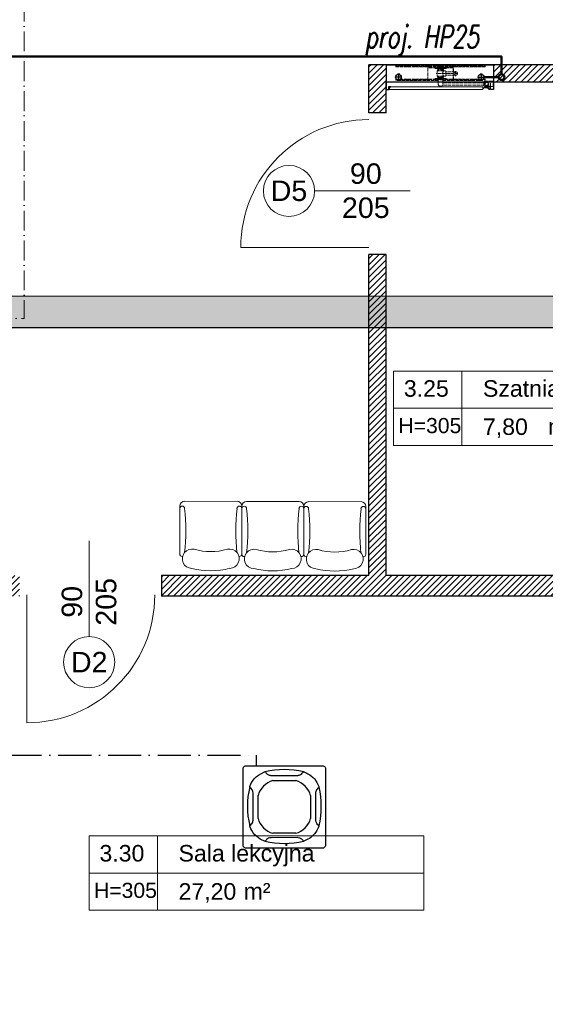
# Model space of a CAD drawing. Header units: millimetres. Extents: x 24385 to 79107, y -56478 to -23676.
# Tile 33 of 256: x 29317 to 29699, y -39971 to -39255. Entities that reach past the tile are written whole.
import ezdxf

# ---------------------------------------------------------------- set-up
doc = ezdxf.new("R2010")
doc.units = ezdxf.units.MM
doc.header["$LTSCALE"] = 2
for name, pattern in [('ACAD_ISO02W100', [15, 12, -3]), ('ACAD_ISO10W100', [18, 12, -3, 0, -3]), ('DASHED', [19.05, 12.7, -6.35])]:
    doc.linetypes.add(name, pattern=pattern)
for name, color, linetype, lineweight in [('0_OPIS', 7, 'Continuous', 13), ('3DPLAN_A_DRZWI', 173, 'Continuous', 5), ('3DPLAN_A_TABELKA POMIESZCZEŃ', 7, 'Continuous', 0), ('A_6_STOLARKA_DRZWI', 6, 'Continuous', 0), ('A_STOL_OPIS', 55, 'Continuous', 5), ('A_TXT', 7, 'Continuous', 0), ('A_TXT_STOLARKA', 131, 'Continuous', 0), ('A_WYBURZENIA', 6, 'Continuous', 0), ('A_ZESTAWIENIE STOLARKI', 3, 'Continuous', 15), ('AW_WYM_WEW', 9, 'Continuous', 0), ('hydrant', 211, 'Continuous', 5)]:
    doc.layers.add(name, color=color, linetype=linetype, lineweight=lineweight)
for name, color, linetype in [('3DPLAN_A_KRESKOWANIE 1', 253, 'Continuous'), ('3DPLAN_A_OPIS', 8, 'Continuous'), ('3DPLAN_A_POMIESZCZENIE NUMER', 100, 'Continuous'), ('A_POMIESZCZENIE OPIS', 100, 'Continuous'), ('DEFAULT', 7, 'Continuous'), ('IS_freon_urządzenia', 3, 'DASHED')]:
    doc.layers.add(name, color=color, linetype=linetype)
doc.layers.add('3DPLAN_A_OBWIEDNIA', color=6, linetype='Continuous', plot=False)
doc.layers.add('hydranty', color=7, linetype='Continuous', lineweight=50, true_color=0x0335fc)
doc.layers.add('kanalizacja pod stropem skropliny', color=7, linetype='Continuous', lineweight=30, true_color=0x60bb04)
doc.styles.add('ARIAL', font='arial.ttf')
doc.styles.add('J-ROMANS', font='ROMANS.SHX', dxfattribs={"width": 0.7, "oblique": 10})
doc.styles.add('TABEL1', font='txt')
pattern_1 = [(45, (-708.4828, 5623.021), (-2.24506403, 2.24506403), [])]

# ---------------------------------------------------------------- blocks, each defined once
blk = doc.blocks.new('zw$2C56')
at = {"layer": 'IS_freon_urządzenia', "linetype": 'Continuous'}
for points in [[(-320.9, 376.4), (383.4, 376.4), (389.1, 375.7), (395.9, 373.3), (402.9, 368.2), (407.4, 362.4), (409.8, 356.8), (411.1, 348.4), (411.1, -355.9), (410.3, -362.5), (408.2, -368.2), (402.9, -375.4), (396.1, -380.5), (391.6, -382.3), (387.8, -383.2), (383.7, -383.6), (-321.7, -383.6), (-327.5, -382.8), (-332.2, -381.2), (-337, -378.5), (-340.7, -375.4), (-343.6, -372), (-346.1, -367.9), (-347.6, -364), (-348.5, -359.8), (-348.8, -357.6), (-348.9, 348.4), (-348.5, 352.9), (-347.6, 356.7), (-345.8, 361.1), (-341.9, 366.8), (-338.7, 369.9), (-334.9, 372.6), (-329.1, 375.1), (-325.1, 376), (-320.9, 376.4)], [(-151.6, 319.3), (-149.7, 319.7), (-148.1, 319.8), (-146.5, 319.5), (-145, 318.9), (-143.6, 318), (-142.5, 316.9), (-138.3, 311.3), (-136.6, 309.3), (-135.1, 307.6), (-129.1, 302.1), (-123.5, 297.9), (-119.4, 295.5), (-113.2, 292.4), (-108.5, 290.6), (-106, 290), (-100.9, 288.8), (-97.4, 288.2), (-95.7, 288), (-93.9, 287.8), (-92.2, 287.7), (-90.4, 287.6), (-89.1, 287.6), (151.4, 287.5), (156.7, 287.8), (161.1, 288.3), (165.3, 289.1), (169.5, 290.2), (174.5, 292), (178.6, 293.7), (182.3, 295.9), (185.4, 297.4), (187.7, 298.9), (189.1, 299.9), (197, 306.8), (202.1, 312.7), (205.8, 317.5), (207.7, 318.9), (210, 319.7), (211.6, 319.8), (213.3, 319.5), (216, 318.5), (238.1, 308.4), (248.3, 303.2), (260.8, 295.7), (267.5, 291.5), (285.6, 277.3), (292.1, 271.5), (299.8, 264.1), (306, 257.3), (320.4, 239.3), (326.3, 230.7), (332.4, 220.5), (340.7, 204.5), (346.6, 191), (349.5, 185), (350.8, 180.6), (350.2, 177.5), (349.5, 176), (347.8, 174), (341, 168.9), (333.1, 160.8), (328, 153.7), (324.5, 146.5), (321.3, 138.5), (319.2, 129.1), (318.6, 122.1), (318.6, -118.4), (320, -132.7), (323.4, -143.9), (332, -158.8), (345.1, -171.4), (349.9, -176), (350.8, -179.9), (350.1, -183.1), (347.8, -187.6), (344.7, -195.5), (331.8, -221.4), (321.2, -237.4), (310.5, -251.3), (289.1, -273.5), (276.8, -283.8), (264.2, -293.4), (249.4, -301.4), (217, -317.3), (212.5, -319), (210, -319), (207, -317.8), (204.7, -315.5), (201.6, -311.3), (192.5, -301.9), (185.6, -296.8), (174.5, -291.3), (160.2, -287.5), (150.5, -286.7), (-89.3, -286.9), (-102.6, -288.4), (-115.8, -293), (-124.9, -298.2), (-133, -304.9), (-137.2, -309.3), (-143.6, -317.3), (-148.1, -319.1), (-156.6, -316.1), (-163.9, -312.6), (-172.5, -309.1), (-190.6, -299.8), (-206.2, -289.6), (-221.6, -276.5), (-222.2, -277.2), (-240.5, -259.6), (-255.8, -241.1), (-269.2, -220.2), (-276.8, -206.2), (-284.4, -189), (-287.6, -182.3), (-287.9, -178.3), (-286.8, -175.3), (-283.1, -172), (-275.1, -165.3), (-275.1, -158.2), (-268.3, -158.2), (-263.5, -150), (-260.2, -142.8), (-257.8, -135.3), (-256.1, -124.9), (-255.6, -81.8), (-255.8, -19.6), (-255.9, 123), (-259.3, 141.1), (-264.8, 153), (-274.4, 165.4), (-285, 174), (-287.9, 179), (-287.4, 183.5), (-276, 208.5), (-260.8, 235.7), (-245.6, 254.6), (-223.9, 276.5), (-207.6, 289.4), (-151.8, 319.2)], [(-75.4, 238.9), (138.2, 238.9)], [(-211.2, -111), (-211.2, 103.2)], [(274, 103.2), (274, -111)], [(138.2, -246.7), (-75.4, -246.7)]]:
    blk.add_lwpolyline(points, dxfattribs=at)
for centre, radius, start, end in [((31.9, -425.5), 766.4, 76.49589, 103.52058), ((-19.4, 47), 199.9, 106.26109, 163.66923), ((82.2, 47), 199.9, 16.33077, 73.73892), ((457.5, 2.1), 766.4, 166.47925, 193.50393), ((-394.1, 1.3), 766.4, 346.49589, 13.52058), ((-19.4, -54.8), 199.9, 196.33077, 253.73891), ((82.2, -54.8), 199.9, 286.26108, 343.66923), ((31.1, 426.1), 766.4, 256.47925, 283.50393)]:
    blk.add_arc(centre, radius, start, end, dxfattribs=at)
blk = doc.blocks.new('G$CDB1AC55F')
at = {"layer": 'IS_freon_urządzenia', "xscale": 0.07876787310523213, "yscale": 0.07876787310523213, "zscale": 0.07876787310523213}
blk.add_blockref('zw$2C56', (27.48, 30.22), dxfattribs=at)
blk = doc.blocks.new('sillon 1')
for p, q in [((-0.331, -0.689), (-0.33, -0.178)), ((-0.305, -0.152), (-0.305, -0.152)), ((0.305, -0.152), (0.305, -0.152)), ((0.33, -0.178), (0.33, -0.689)), ((0.279, -0.739), (-0.28, -0.74))]:
    blk.add_line(p, q)
for centre, radius, start, end in [((0, -0.825), 0.825, 75.7655, 104.2656), ((-0.2, -0.128), 0.103, 91.5852, 282.6959), ((0.2, -0.128), 0.103, 257.3352, 88.4459), ((-0.305, -0.178), 0.0254, 90.0156, 180.0156), ((-2.455, -0.425), 2.188, 353.7526, 6.1565), ((0, -0.838), 0.635, 73.7554, 106.2758), ((2.454, -0.429), 2.188, 173.7526, 186.1565), ((0.305, -0.178), 0.0254, 0.0156, 90.0156), ((-0.305, -0.663), 0.0254, 180.0156, 0.0156), ((-0.28, -0.689), 0.0508, 180.0156, 270.0156), ((0.304, -0.663), 0.0254, 180.0156, 0.0156), ((0.279, -0.689), 0.0508, 270.0156, 0.0156)]:
    blk.add_arc(centre, radius, start, end)
blk = doc.blocks.new('hydrant')
at = {"color": 1, "linetype": 'ACAD_ISO02W100'}
for p, q in [((121.8, 578.2), (110, 578.2)), ((338.5, 577), (110, 577)), ((112.9, 580.5), (112.8, 580.5)), ((129.5, 586), (121.8, 578.2)), ((130.1, 584.7), (122.3, 577)), ((431.5, 586), (129.5, 586)), ((141, 584.7), (130.1, 584.7)), ((141, 584.7), (148.8, 577)), ((141.5, 586), (149.3, 578.2)), ((189.8, 578.2), (149.3, 578.2)), ((197.5, 586), (189.8, 578.2)), ((198.1, 584.7), (190.3, 577)), ((249.5, 584.7), (198.1, 584.7)), ((249.5, 584.7), (257.3, 577)), ((250, 586), (257.8, 578.2)), ((330, 578.2), (257.8, 578.2)), ((339, 586), (330, 578.2)), ((339, 584.3), (330.5, 577)), ((340, 582), (338.5, 582)), ((338.5, 482), (338.5, 582)), ((348, 578.2), (339, 586)), ((347.6, 577), (339, 584.3)), ((340, 482), (340, 582)), ((431.5, 577), (340, 577)), ((431.5, 578.2), (348, 578.2)), ((409, 577), (409, 578.2)), ((431.5, 586), (733.5, 586)), ((431.5, 578.2), (515, 578.2)), ((431.5, 577), (523, 577)), ((454, 577), (454, 578.2)), ((515, 578.2), (524, 586)), ((515.5, 577), (524, 584.3)), ((523, 541.2), (523, 582)), ((524.5, 582), (523, 582)), ((524, 586), (533, 578.2)), ((524, 584.3), (532.6, 577)), ((524.5, 541.2), (524.5, 582)), ((524.5, 577), (753, 577)), ((533, 578.2), (605.3, 578.2)), ((613, 586), (605.3, 578.2)), ((613.6, 584.7), (605.8, 577)), ((613.6, 584.7), (665, 584.7)), ((665, 584.7), (672.8, 577)), ((665.5, 586), (673.3, 578.2)), ((673.3, 578.2), (713.8, 578.2)), ((721.5, 586), (713.8, 578.2)), ((722.1, 584.7), (714.3, 577)), ((722.1, 584.7), (733, 584.7)), ((733, 584.7), (740.8, 577)), ((733.5, 586), (741.3, 578.2)), ((741.3, 578.2), (753, 578.2)), ((750.2, 580.5), (750.2, 580.5)), ((523, 571), (340, 571)), ((523, 569.5), (340, 569.5)), ((471, 569.5), (392, 569.5)), ((392, 565), (392, 569.5)), ((471, 565), (392, 565)), ((557.9, 528.2), (398.8, 528.2)), ((406, 545.2), (406, 511.2)), ((408.5, 546.7), (407.5, 546.7)), ((408.5, 509.7), (407.5, 509.7)), ((454.5, 509.7), (407.5, 509.7)), ((408, 565), (409, 561)), ((454.5, 546.7), (408, 546.7)), ((454, 561), (409, 561)), ((410, 554.2), (410.5, 554.7)), ((453, 554.2), (410, 554.2)), ((410, 548.2), (410, 554.2)), ((410, 508.2), (410, 502.2)), ((453, 502.2), (410, 502.2)), ((410, 502.2), (410.5, 501.7)), ((452.5, 571.5), (410.5, 571.5)), ((452.5, 554.7), (410.5, 554.7)), ((452.5, 501.7), (410.5, 501.7)), ((414.5, 554.7), (414.5, 561)), ((414.5, 498.3), (414.5, 501.7)), ((448.5, 554.7), (448.5, 561)), ((448.5, 498.3), (448.5, 501.7)), ((453, 554.2), (452.5, 554.7)), ((453, 502.2), (452.5, 501.7)), ((453, 548.2), (453, 554.2)), ((453, 508.2), (453, 502.2)), ((455, 565), (454, 561)), ((454.5, 546.7), (455.5, 546.7)), ((454.5, 509.7), (455.5, 509.7)), ((455, 546.7), (467.5, 546.7)), ((455.5, 509.7), (467.5, 509.7)), ((469, 545.2), (469, 511.2)), ((540.8, 541.2), (469, 541.2)), ((540.8, 515.2), (469, 515.2)), ((471, 565), (471, 569.5)), ((523, 482), (523, 515.2)), ((524.5, 482), (524.5, 515.2)), ((540.8, 546.4), (540.8, 510)), ((338.5, 487), (110, 487)), ((121.8, 485.7), (110, 485.7)), ((112.9, 483.5), (112.8, 483.5)), ((129.5, 478), (121.8, 485.7)), ((130.1, 479.2), (122.3, 487)), ((414, 478), (129.5, 478)), ((141, 479.2), (130.1, 479.2)), ((141, 479.2), (148.8, 487)), ((141.5, 478), (149.3, 485.7)), ((189.8, 485.7), (149.3, 485.7)), ((197.5, 478), (189.8, 485.7)), ((198.1, 479.2), (190.3, 487)), ((249.5, 479.2), (198.1, 479.2)), ((249.5, 479.2), (257.3, 487)), ((250, 478), (257.8, 485.7)), ((330, 485.7), (257.8, 485.7)), ((339, 478), (330, 485.7)), ((339, 479.6), (330.5, 487)), ((340, 482), (338.5, 482)), ((347.6, 487), (339, 479.6)), ((348, 485.7), (339, 478)), ((431.5, 487), (340, 487)), ((431.5, 485.7), (348, 485.7)), ((392, 491.5), (392, 487)), ((471, 491.5), (392, 491.5)), ((471, 487), (392, 487)), ((408, 491.5), (409, 495.5)), ((454, 495.5), (409, 495.5)), ((452.5, 485), (410.5, 485)), ((450.5, 485), (412.5, 485)), ((412.5, 483), (412.5, 485)), ((414, 452.5), (414, 481.5)), ((449, 481.5), (414, 481.5)), ((448.5, 498.3), (414.5, 498.3)), ((414.5, 495.5), (414.5, 496)), ((448.5, 496), (414.5, 496)), ((416.2, 496), (416.2, 498.3)), ((431.5, 487), (523, 487)), ((431.5, 485.7), (515, 485.7)), ((746.5, 443.5), (446.5, 443.5)), ((446.8, 496), (446.8, 498.3)), ((448.5, 495.5), (448.5, 496)), ((449, 452.5), (449, 481.5)), ((449, 478), (733.5, 478)), ((746.5, 461.5), (449, 461.5)), ((450.5, 483), (450.5, 485)), ((455, 491.5), (454, 495.5)), ((471, 491.5), (471, 487)), ((515, 485.7), (524, 478)), ((515.5, 487), (524, 479.6)), ((524.5, 482), (523, 482)), ((524, 479.6), (532.6, 487)), ((524, 478), (533, 485.7)), ((524.5, 487), (753, 487)), ((533, 485.7), (605.3, 485.7)), ((613, 478), (605.3, 485.7)), ((613.6, 479.2), (605.8, 487)), ((613.6, 479.2), (665, 479.2)), ((665, 479.2), (672.8, 487)), ((665.5, 478), (673.3, 485.7)), ((673.3, 485.7), (713.8, 485.7)), ((721.5, 478), (713.8, 485.7)), ((722.1, 479.2), (714.3, 487)), ((722.1, 479.2), (733, 479.2)), ((733, 479.2), (740.8, 487)), ((733.5, 478), (741.3, 485.7)), ((741.3, 485.7), (753, 485.7)), ((752.9, 471.5), (746.5, 466.2)), ((746.5, 438.7), (746.5, 466.2)), ((752.9, 433.5), (746.5, 438.7)), ((750.2, 483.5), (750.2, 483.5)), ((752.9, 471.5), (794.5, 471.5)), ((752.9, 433.5), (794.5, 433.5)), ((794.5, 433.5), (780, 433.5)), ((794.5, 471.5), (814.5, 471.5)), ((794.5, 433.5), (794.5, 471.5)), ((794.5, 433.5), (814.5, 433.5)), ((814.5, 433.5), (814.5, 471.5))]:
    blk.add_line(p, q, dxfattribs=at)
for p, q in [((60.9, 411.5), (60.9, 431.5)), ((738.9, 431.5), (60.9, 431.5)), ((738.9, 431.5), (738.9, 411.5)), ((738.9, 411.5), (60.9, 411.5)), ((741.3, 421.8), (738.9, 415.6)), ((742.7, 421.3), (738.9, 411.5)), ((771.7, 426), (747.4, 426)), ((771.7, 424.5), (747.4, 424.5)), ((775.4, 422.8), (780.5, 416.1)), ((776.6, 423.7), (781.7, 417)), ((789.4, 423.3), (790.9, 423.3)), ((789.4, 416.5), (789.4, 423.3)), ((790.9, 416.5), (790.9, 423.3))]:
    blk.add_line(p, q)
for centre, radius in [((540.8, 528.2), 13), ((766.5, 452.5), 14.9), ((766.5, 452.5), 10.8)]:
    blk.add_circle(centre, radius, dxfattribs=at)
for centre, radius, start, end in [((110, 580.5), 3.5, 12.24669, 270), ((110, 580.5), 2.25, 12.35533, 270), ((112.8, 581.1), 0.612, 192.35533, 270), ((112.9, 581.1), 0.612, 270, 12.24669), ((753, 580.5), 3.5, 270, 167.75331), ((750.2, 581.1), 0.612, 167.75331, 270), ((750.2, 581.1), 0.612, 270, 347.64467), ((753, 580.5), 2.25, 270, 167.64467), ((407.5, 545.2), 1.5, 90, 180), ((407.5, 511.2), 1.5, 180, 270), ((408.5, 548.2), 1.5, 270, 0), ((408.5, 508.2), 1.5, 0, 90), ((410.5, 570), 1.5, 90, 138.18969), ((469.4, 528.2), 23.1, 126.89221, 233.10779), ((452.5, 570), 1.5, 41.81031, 90), ((454.5, 548.2), 1.5, 180, 270), ((454.5, 508.2), 1.5, 90, 180), ((467.5, 545.2), 1.5, 0, 90), ((467.5, 511.2), 1.5, 270, 0), ((110, 483.5), 3.5, 90, 347.75331), ((110, 483.5), 2.25, 90, 347.64467), ((112.8, 482.8), 0.612, 90, 167.64467), ((112.9, 482.8), 0.612, 347.75331, 90), ((410.5, 486.5), 1.5, 210, 270), ((414, 483), 1.5, 180, 270), ((431.5, 452.5), 17.5, 180, 270), ((431.5, 452.5), 17.5, 270, 0), ((449, 483), 1.5, 270, 0), ((452.5, 486.5), 1.5, 270, 330), ((753, 483.5), 3.5, 192.24669, 90), ((750.2, 482.8), 0.612, 90, 192.24669), ((750.2, 482.8), 0.612, 12.35533, 90), ((753, 483.5), 2.25, 192.35533, 90)]:
    blk.add_arc(centre, radius, start, end, dxfattribs=at)
for centre, radius, start, end in [((747.4, 419.5), 6.5, 90, 158.96249), ((747.4, 419.5), 5, 90, 158.96249), ((771.7, 419.5), 6.5, 41.18593, 90), ((771.7, 419.5), 5, 41.18593, 90), ((776.5, 413.1), 5, 19.76904, 37.35808), ((785.9, 416.5), 5, 199.76904, 0), ((776.5, 413.1), 6.5, 19.76904, 37.35808), ((785.9, 416.5), 3.5, 199.76904, 0)]:
    blk.add_arc(centre, radius, start, end)
at = {"layer": 'DEFAULT', "linetype": 'ByBlock'}
for p, q in [((35.5, 591.5), (35.5, 411.5)), ((35.5, 591.5), (815.5, 591.5)), ((36.3, 590.7), (36.3, 412.3)), ((36.3, 590.7), (814.7, 590.7)), ((36.3, 590.7), (814.7, 590.7)), ((814.7, 590.7), (814.7, 412.3)), ((815.5, 591.5), (815.5, 411.5)), ((121.3, 527.6), (121.3, 516.6)), ((129.8, 527.6), (129.8, 516.6)), ((721.3, 527.6), (721.3, 516.6)), ((729.8, 527.6), (729.8, 516.6)), ((56.3, 433.1), (70.1, 433.1)), ((56.3, 412.3), (56.3, 433.1)), ((57.1, 432.3), (70.1, 432.3)), ((57.1, 411.5), (57.1, 432.3)), ((57.1, 411.5), (57.1, 432.3)), ((60.9, 411.5), (60.9, 431.5)), ((70.1, 432.3), (70.1, 433.1)), ((121.3, 475.3), (121.3, 486.3)), ((129.8, 475.3), (129.8, 486.3)), ((721.3, 475.3), (721.3, 486.3)), ((729.8, 475.3), (729.8, 486.3)), ((780.5, 432.5), (780.5, 433.5)), ((793.5, 432.5), (780.5, 432.5)), ((780.9, 432.3), (780.9, 433.1)), ((794.7, 433.1), (780.9, 433.1)), ((793.9, 432.3), (780.9, 432.3)), ((793.9, 411.5), (793.9, 432.3)), ((793.9, 411.5), (793.9, 432.3)), ((794.7, 412.3), (794.7, 433.1)), ((35.5, 411.5), (57.1, 411.5)), ((36.3, 412.3), (56.3, 412.3)), ((815.5, 411.5), (793.9, 411.5)), ((814.7, 412.3), (794.7, 412.3))]:
    blk.add_line(p, q, dxfattribs=at)
at = {"layer": 'DEFAULT', "color": 1, "linetype": 'ByBlock'}
for p, q in [((149.9, 501.5), (101.1, 501.5)), ((125.5, 525.9), (125.5, 477.1)), ((701.1, 501.5), (749.9, 501.5)), ((725.5, 525.9), (725.5, 477.1))]:
    blk.add_line(p, q, dxfattribs=at)
at = {"layer": 'DEFAULT', "color": 1, "linetype": 'ACAD_ISO02W100'}
blk.add_line((794.5, 433.5), (780.5, 433.5), dxfattribs=at)
at = {"layer": 'DEFAULT', "linetype": 'ByBlock'}
for centre in [(125.5, 501.5), (725.5, 501.5)]:
    blk.add_circle(centre, 21, dxfattribs=at)
blk = doc.blocks.new('tabelka dla tp')
at = {"layer": '3DPLAN_A_TABELKA POMIESZCZEŃ'}
for p, q in [((49.7, 54), (49.7, 0)), ((0, 27), (243.13, 27))]:
    blk.add_line(p, q, dxfattribs=at)
blk.add_lwpolyline([(0, 54), (243.13, 54), (243.13, 0), (0, 0)], close=True, dxfattribs=at)
at = {"layer": '3DPLAN_A_POMIESZCZENIE NUMER', "color": 7, "style": 'ARIAL'}
blk.add_attdef('NUMER', (2.23, 35.39), '', height=12, dxfattribs=at)
at = {"layer": 'A_POMIESZCZENIE OPIS', "insert": (112.2, 19.75), "char_height": 12, "width": 36.4122, "attachment_point": 1, "style": 'ARIAL'}
blk.add_mtext('{\\C7;m²}', dxfattribs=at)
at = {"layer": 'A_POMIESZCZENIE OPIS', "color": 7, "style": 'ARIAL'}
for tag, p in [('NAZWA', (51.73, 35.39)), ('POWIERZCHNIA', (51.06, 7.24))]:
    blk.add_attdef(tag, p, '', height=12, dxfattribs=at)
blk = doc.blocks.new('III pietrooosoo')
at = {"layer": '3DPLAN_A_KRESKOWANIE 1'}
h = blk.add_hatch(dxfattribs=at)
h.set_pattern_fill('ANSI31', color=256, scale=5, style=0)
h.set_pattern_definition([(45, (29206.918, -39107.05), (-11.22532, 11.22532), [])])
h.paths.add_polyline_path([(26781.49, -39163.58), (26781.49, -38938.58), (26746.49, -38938.58), (26746.49, -39163.58)])
h.paths.add_polyline_path([(26746.49, -39423.63), (26776.05, -39423.63), (26776.05, -39388.27), (26746.49, -39388.27)])
h.paths.add_polyline_path([(26746.49, -38938.58), (26781.49, -38938.58), (26781.49, -39163.58), (26746.49, -39163.58)])
h.paths.add_polyline_path([(27368.97, -39343.08), (27368.97, -39410.08), (27375.97, -39410.08), (27375.97, -39403.08), (27410.97, -39403.08), (27410.97, -39383.75), (27409.39, -39383.75), (27410, -39383.99, -0.310329), (27410.42, -39384.6), (27410.42, -39387.03, -0.216272), (27410.19, -39387.52), (27409.53, -39388.03, -0.076898), (27409.35, -39388.12, 0.840818), (27409.47, -39388.8), (27410.15, -39388.8), (27410.15, -39388.95), (27409.47, -39388.95, -0.840818), (27409.3, -39387.98, 0.076898), (27409.44, -39387.91), (27410.1, -39387.4, 0.216272), (27410.27, -39387.03), (27410.27, -39384.6, 0.310329), (27409.95, -39384.13), (27408.97, -39383.75), (27408.97, -39315.95), (27410.97, -39315.95), (27410.97, -39109.08), (27396.97, -39109.08), (27396.97, -39304.08), (27326.97, -39304.08), (27326.97, -39321.08), (26829.97, -39321.08), (26829.97, -39251.08), (26809.49, -39251.08), (26809.49, -39321.08), (26781.49, -39321.08), (26781.49, -39387.08), (26810.97, -39387.08), (26810.97, -39343.08)])
h.paths.add_polyline_path([(28444.97, -38740.08), (28444.97, -38698.58), (28212, -38698.58), (28212, -38637.58), (28198.97, -38637.58), (28198.97, -38740.08)])
h.paths.add_polyline_path([(28624.46, -38658.58), (28601.97, -38658.58), (28601.97, -38698.58), (28559.97, -38698.58), (28559.97, -38740.08), (28624.46, -38740.08)])
h.paths.add_polyline_path([(28627.97, -38870.19), (28674.81, -38870.19), (28674.81, -38878.08), (28689.97, -38878.08), (28689.97, -38734.08), (28772.97, -38734.08), (28772.97, -38698.58), (28726.97, -38698.58), (28726.97, -38658.58), (28624.46, -38658.58), (28624.46, -38740.08), (28627.97, -38740.08)])
h.paths.add_polyline_path([(28674.81, -38878.08), (28674.81, -38870.19), (28627.97, -38870.19), (28627.97, -38897.19), (28648.97, -38897.19), (28648.97, -38878.08)])
h.paths.add_polyline_path([(28627.97, -38897.19), (28627.97, -38924.19), (28648.97, -38924.19), (28648.97, -38897.19)])
h.paths.add_polyline_path([(28648.97, -38924.19), (28627.97, -38924.19), (28627.97, -39029.08), (28204.97, -39029.08), (28204.97, -39046.08), (28245.97, -39046.08), (28245.97, -39098.08), (28618.97, -39098.08), (28618.97, -39148.34), (28648.97, -39148.34)])
h.paths.add_polyline_path([(28769.97, -39380.08), (28769.97, -39352.58), (28654.97, -39352.58), (28654.97, -39295.58), (28648.97, -39295.58), (28648.97, -39268.08), (28618.97, -39268.08), (28618.97, -39305.08), (28602.97, -39305.08), (28602.97, -39390.58), (28908.97, -39390.58), (28908.97, -39380.08)])
h.paths.add_polyline_path([(29254.97, -39636.08), (29254.97, -39479.08), (29253.97, -39456.08), (29253.97, -39299.08), (29205.97, -39299.08), (29205.97, -39365.08), (29137.97, -39365.08), (29137.97, -39390.58), (29242.97, -39390.58), (29242.97, -39525.58), (29129.97, -39525.58), (29129.97, -39588.58), (28896.97, -39588.58), (28896.97, -39613.08), (29204.97, -39613.08), (29204.97, -39636.08)])
h.paths.add_polyline_path([(28675.97, -39613.08), (28675.97, -39693.93), (28641.97, -39693.93), (28641.97, -39636.08), (28614.97, -39636.08), (28614.97, -39598.08), (28602.97, -39598.08), (28602.97, -39526.58), (28766.97, -39526.58), (28766.97, -39613.08)])
h.paths.add_polyline_path([(28575.62, -39665.5), (28722.88, -39665.5), (28722.88, -39699.91), (28575.62, -39699.91)], flags=9)
h.paths.add_polyline_path([(28641.97, -39693.93), (28641.97, -39906.08), (28675.97, -39906.08), (28675.97, -39693.93)])
h.paths.add_polyline_path([(29060.97, -38734.08), (29060.97, -38698.58), (28887.97, -38698.58), (28887.97, -38734.08)])
h.paths.add_polyline_path([(29348.97, -38734.08), (29348.97, -38698.58), (29324.97, -38698.58), (29324.97, -38658.58), (29199.97, -38658.58), (29199.97, -38698.58), (29175.97, -38698.58), (29175.97, -38734.08)])
h.paths.add_polyline_path([(29636.97, -38698.58), (29463.97, -38698.58), (29463.97, -38734.08), (29636.97, -38734.08)])
h.paths.add_polyline_path([(29924.97, -38734.08), (29924.97, -38698.58), (29901.97, -38698.58), (29901.97, -38658.58), (29776.97, -38658.58), (29776.97, -38698.58), (29751.97, -38698.58), (29751.97, -38734.08)])
h.paths.add_polyline_path([(30039.97, -38734.08), (30234.97, -38734.08), (30234.97, -38698.58), (30039.97, -38698.58)])
h.paths.add_polyline_path([(30524.97, -38734.08), (30524.97, -38698.58), (30502.97, -38698.58), (30502.97, -38658.58), (30377.97, -38658.58), (30377.97, -38698.58), (30349.97, -38698.58), (30349.97, -38734.08)])
h.paths.add_polyline_path([(30834.97, -38734.08), (30834.97, -38698.58), (30641.97, -38698.58), (30641.97, -38734.08)])
h.paths.add_polyline_path([(31048.97, -38768.58), (31550.97, -38768.58), (31550.97, -38841.08), (31594.97, -38841.08), (31594.97, -38734.08), (31625.97, -38734.08), (31625.97, -38698.58), (31098.97, -38698.58), (31098.97, -38658.58), (30973.97, -38658.58), (30973.97, -38698.58), (30948.97, -38698.58), (30948.97, -38734.08), (31048.97, -38734.08)])
h.paths.add_polyline_path([(31550.97, -39073.08), (31594.97, -39073.08), (31594.97, -39018.08), (31550.97, -39018.08)])
h.paths.add_polyline_path([(31550.97, -39378.08), (31594.97, -39378.08), (31594.97, -39250.08), (31550.97, -39250.08)])
h.paths.add_polyline_path([(31594.97, -39684.08), (31594.97, -39554.08), (31550.97, -39554.08), (31550.97, -39684.08)])
h.paths.add_polyline_path([(31594.97, -39915.08), (31594.97, -39860.08), (31550.97, -39860.08), (31550.97, -39915.08)])
h.paths.add_polyline_path([(31550.97, -40194.08), (30944.97, -40194.08), (30944.97, -40267.58), (30973.97, -40267.58), (30973.97, -40307.58), (31098.97, -40307.58), (31098.97, -40267.58), (31625.97, -40267.58), (31625.97, -40194.08), (31594.97, -40194.08), (31594.97, -40092.08), (31550.97, -40092.08), (31550.97, -40194.08)], is_closed=False)
h.paths.add_polyline_path([(30637.97, -40267.58), (30830.97, -40267.58), (30830.97, -40194.08), (30637.97, -40194.08)])
h.paths.add_polyline_path([(30345.97, -40194.08), (30345.97, -40267.58), (30369.97, -40267.58), (30369.97, -40307.58), (30494.97, -40307.58), (30494.97, -40267.58), (30520.97, -40267.58), (30520.97, -40194.08)])
h.paths.add_polyline_path([(30035.97, -40267.58), (30230.97, -40267.58), (30230.97, -40194.08), (30035.97, -40194.08)])
h.paths.add_polyline_path([(29775.97, -40161.08), (29762.97, -40161.08), (29762.97, -40198.08), (29741.97, -40198.08), (29741.97, -40267.58), (29768.97, -40267.58), (29768.97, -40307.58), (29893.97, -40307.58), (29893.97, -40267.58), (29920.97, -40267.58), (29920.97, -40194.08), (29775.97, -40194.08)])
h.paths.add_polyline_path([(29431.97, -40198.08), (29431.97, -40267.58), (29626.97, -40267.58), (29626.97, -40198.08)])
h.paths.add_polyline_path([(29140.97, -40198.08), (29140.97, -40267.58), (29161.97, -40267.58), (29161.97, -40307.58), (29286.97, -40307.58), (29286.97, -40267.58), (29316.97, -40267.58), (29316.97, -40198.08)])
h.paths.add_polyline_path([(28831.97, -40198.08), (28831.97, -40267.58), (29025.97, -40267.58), (29025.97, -40198.08)])
h.paths.add_polyline_path([(28541.97, -40267.58), (28570.97, -40267.58), (28570.97, -40307.58), (28695.97, -40307.58), (28695.97, -40267.58), (28716.97, -40267.58), (28716.97, -40198.08), (28597.43, -40198.08), (28597.12, -40198.34, -2.544085), (28595.08, -40198.08), (28541.97, -40198.08)])
h.paths.add_polyline_path([(28229.97, -40267.58), (28426.97, -40267.58), (28426.97, -40198.08), (28229.97, -40198.08)])
h.paths.add_polyline_path([(28026.62, -40155.72), (28026.62, -40307.58), (28070.97, -40307.58), (28070.97, -40267.58), (28114.97, -40267.58), (28114.97, -40198.08), (28037.97, -40198.08), (28037.97, -40155.72)])
h.paths.add_polyline_path([(28026.62, -40155.72), (27981.97, -40155.72), (27981.97, -40201.08), (27901.97, -40201.08), (27901.97, -40267.58), (27945.97, -40267.58), (27945.97, -40307.58), (28026.62, -40307.58)])
h.paths.add_polyline_path([(27916.97, -39798.79), (27920.06, -39798.79), (27920.06, -39852.79), (27916.97, -39852.79), (27916.97, -39912.08), (27981.97, -39912.08), (27981.97, -40155.72), (28026.62, -40155.72), (28026.62, -39747.08), (27916.97, -39747.08)])
h.paths.add_polyline_path([(28037.97, -39913.08), (28091.97, -39913.08), (28091.97, -39758.08), (28037.97, -39758.08), (28037.97, -39747.08), (28026.62, -39747.08), (28026.62, -40155.72), (28037.97, -40155.72)])
h.paths.add_polyline_path([(27950.97, -39566.08), (27950.97, -39590.08), (27956.97, -39590.08), (27956.97, -39657.08), (28026.62, -39657.08), (28026.62, -39566.08)])
h.paths.add_polyline_path([(28161.97, -39588.08), (28044.97, -39588.08), (28044.97, -39598.08), (28161.97, -39598.08)])
h.paths.add_polyline_path([(27590.97, -40201.08), (27590.97, -40267.58), (27726.97, -40267.58), (27726.97, -40201.08)])
h.paths.add_polyline_path([(26781.49, -40201.08), (26781.49, -40267.58), (27231.97, -40267.58), (27231.97, -40307.58), (27356.97, -40307.58), (27356.97, -40267.58), (27415.97, -40267.58), (27415.97, -40201.08)])
h.paths.add_polyline_path([(26809.49, -40155.72), (26809.49, -40201.08), (26864.97, -40201.08), (26864.97, -40155.72)])
h.paths.add_polyline_path([(26809.49, -40088.08), (26809.49, -40155.72), (26864.97, -40155.72), (26864.97, -40088.08)])
h.paths.add_polyline_path([(26809.49, -40085.08), (26809.49, -40088.08), (26864.97, -40088.08), (26864.97, -40085.08)])
h.paths.add_polyline_path([(26809.49, -39863.08), (26809.49, -39910.08), (26864.97, -39910.08), (26864.97, -39863.08)])
h.paths.add_polyline_path([(27408.97, -39315.57), (27408.97, -39313.41), (27410.97, -39313.49), (27409.05, -39313.49), (27409.05, -39315.49), (27410.97, -39315.57)], flags=16)
h.paths.add_polyline_path([(28819.95, -39558.91), (28843.99, -39558.91), (28843.99, -39578.91), (28819.95, -39578.91)], flags=24)
h.paths.add_polyline_path([(28614.3, -39470.41), (28614.3, -39446.75), (28634.3, -39446.75), (28634.3, -39470.41)], flags=24)
h.paths.add_polyline_path([(28699.15, -39459.32), (28892.58, -39459.32), (28892.58, -39432.32), (28699.15, -39432.32)])
h.paths.add_polyline_path([(28699.15, -39486.32), (28892.58, -39486.32), (28892.58, -39459.32), (28699.15, -39459.32)])
h.paths.add_polyline_path([(28699.15, -39432.32), (28892.58, -39432.32), (28892.58, -39486.32), (28699.15, -39486.32)])
h.paths.add_polyline_path([(31282.92, -38730.77), (31332.19, -38730.77), (31332.19, -38753), (31282.92, -38753)], flags=24)
h.paths.add_polyline_path([(31048.16, -38730.77), (31088.89, -38730.77), (31088.89, -38753), (31048.16, -38753)], flags=24)
h.paths.add_polyline_path([(31265.16, -38739.9, 1), (31262.75, -38738.09, 1)], flags=16)
h.paths.add_polyline_path([(28712.1, -39463.64), (28749.15, -39463.64), (28749.15, -39484.06), (28712.1, -39484.06)], flags=8)
h.paths.add_polyline_path([(28712.64, -39435.93), (28779.46, -39435.93), (28779.46, -39457.46), (28712.64, -39457.46)], flags=8)
h.paths.add_polyline_path([(28654.68, -39435.89), (28689.53, -39435.89), (28689.53, -39454.15), (28654.68, -39454.15)], flags=8)
h.paths.add_polyline_path([(28758.66, -39460.57), (28782.82, -39460.57), (28782.82, -39484.57), (28758.66, -39484.57)], flags=8)
h.paths.add_polyline_path([(28699.15, -39460.89), (28699.15, -39483.13), (28699.62, -39483.13), (28699.62, -39460.89)], flags=8)
at = {"layer": '3DPLAN_A_OPIS', "lineweight": 0, "transparency": 33554687}
h = blk.add_hatch(dxfattribs=at)
h.set_pattern_fill('ANSI31', color=1)
h.set_pattern_definition(pattern_1)
h.paths.add_polyline_path([(31040.47, -39540.09), (31025.97, -39540.09), (31025.97, -39571.08), (31040.47, -39571.08), (31040.47, -39540.09)], is_closed=False)
h.paths.add_polyline_path([(31025.97, -39356.08), (31025.97, -39437.09), (31040.47, -39437.09), (31040.47, -39356.08), (31025.97, -39356.08)], is_closed=False)
h.paths.add_polyline_path([(31025.97, -39276.02), (31025.97, -39302.08), (31040.47, -39302.08), (31040.47, -39276.02), (31025.97, -39276.02)], is_closed=False)
h.paths.add_polyline_path([(30899.46, -39133.34), (30899.46, -39148.34), (31025.47, -39148.34), (31025.47, -39173.02), (31040.47, -39173.02), (31040.47, -38911.08), (31025.47, -38911.08), (31025.47, -39133.34), (30899.46, -39133.34)], is_closed=False)
h.paths.add_polyline_path([(31031.51, -38983.4), (31047.93, -38983.4), (31047.93, -39003.4), (31031.51, -39003.4)], flags=9)
h.paths.add_polyline_path([(31031.51, -39079.16), (31047.93, -39079.16), (31047.93, -39099.16), (31031.51, -39099.16)], flags=9)
h.paths.add_polyline_path([(31040.47, -38911.08), (31040.47, -38842.38), (31025.47, -38842.38), (31025.47, -38911.08), (31040.47, -38911.08)], is_closed=False)
h.paths.add_polyline_path([(31025.47, -38842.38), (31040.47, -38842.38), (31040.47, -38777.72), (31025.47, -38777.72), (31025.47, -38842.38)], is_closed=False)
h.paths.add_polyline_path([(31040.47, -38777.72), (31040.47, -38734.08), (31025.47, -38734.08), (31025.47, -38777.72), (31040.47, -38777.72)], is_closed=False)
h.paths.add_polyline_path([(30751.44, -38768.58), (30751.44, -38734.08), (30736.44, -38734.08), (30736.44, -38768.58), (30751.44, -38768.58)], is_closed=False)
h.paths.add_polyline_path([(30736.44, -39133.34), (30617.47, -39133.34), (30617.47, -39148.34), (30796.46, -39148.34), (30796.46, -39133.34), (30751.44, -39133.34), (30751.44, -38768.58), (30736.44, -38768.58), (30736.44, -39133.34)], is_closed=False)
h.paths.add_polyline_path([(30359.46, -39133.34), (30359.46, -39148.34), (30514.47, -39148.34), (30514.47, -39133.34), (30444.47, -39133.34), (30444.47, -38911.08), (30429.47, -38911.08), (30429.47, -39133.34), (30359.46, -39133.34)], is_closed=False)
h.paths.add_polyline_path([(30429.47, -38911.08), (30444.47, -38911.08), (30444.47, -38851.08), (30429.47, -38851.08), (30429.47, -38911.08)], is_closed=False)
h.paths.add_polyline_path([(30444.47, -38777.72), (30429.47, -38777.72), (30429.47, -38842.38), (30444.47, -38842.38), (30444.47, -38777.72)], is_closed=False)
h.paths.add_polyline_path([(30429.47, -38734.08), (30429.47, -38777.72), (30444.47, -38777.72), (30444.47, -38734.08), (30429.47, -38734.08)], is_closed=False)
h.paths.add_polyline_path([(30177.51, -38734.08), (30162.51, -38734.08), (30162.51, -38768.58), (30177.51, -38768.58), (30177.51, -38734.08)], is_closed=False)
h.paths.add_polyline_path([(30162.51, -38862.1), (30177.51, -38862.1), (30177.51, -38768.58), (30162.51, -38768.58), (30162.51, -38862.1)], is_closed=False)
h.paths.add_polyline_path([(30162.51, -39133.34), (30071.47, -39133.34), (30071.47, -39148.34), (30256.46, -39148.34), (30256.46, -39133.34), (30177.51, -39133.34), (30177.51, -39005.38), (30162.51, -39005.38), (30162.51, -39133.34)], is_closed=False)
h.paths.add_polyline_path([(29898.47, -38734.08), (29883.47, -38734.08), (29883.47, -38768.58), (29898.47, -38768.58), (29898.47, -38734.08)], is_closed=False)
h.paths.add_polyline_path([(29898.47, -38851.08), (29898.47, -38768.58), (29883.47, -38768.58), (29883.47, -38851.08), (29898.47, -38851.08)], is_closed=False)
h.paths.add_polyline_path([(29744.51, -39133.34), (29744.51, -39148.34), (29858.97, -39148.34), (29858.97, -39163.08), (29870.97, -39163.08), (29870.97, -39148.34), (29968.47, -39148.34), (29968.47, -39133.34), (29898.47, -39133.34), (29898.47, -38851.08), (29883.47, -38851.08), (29883.47, -39133.34), (29744.51, -39133.34)], is_closed=False)
h.paths.add_polyline_path([(29501.43, -39133.34), (29501.43, -39148.34), (29641.51, -39148.34), (29641.51, -39133.34), (29596.47, -39133.34), (29596.47, -38851.08), (29581.47, -38851.08), (29581.47, -39133.34), (29501.43, -39133.34)], is_closed=False)
h.paths.add_polyline_path([(29596.47, -38851.08), (29596.47, -38768.58), (29581.47, -38768.58), (29581.47, -38851.08), (29596.47, -38851.08)], is_closed=False)
h.paths.add_polyline_path([(29581.47, -38768.58), (29596.47, -38768.58), (29596.47, -38734.08), (29581.47, -38734.08), (29581.47, -38768.58)], is_closed=False)
h.paths.add_polyline_path([(29294.47, -38734.08), (29279.47, -38734.08), (29279.47, -38768.58), (29294.47, -38768.58), (29294.47, -38734.08)], is_closed=False)
h.paths.add_polyline_path([(29294.47, -38851.08), (29294.47, -38768.58), (29279.47, -38768.58), (29279.47, -38851.08), (29294.47, -38851.08)], is_closed=False)
h.paths.add_polyline_path([(28912.42, -39133.34), (28912.42, -39148.34), (29086.43, -39148.34), (29086.43, -39133.34), (28992.47, -39133.34), (28992.47, -39005.38), (28977.47, -39005.38), (28977.47, -39133.34), (28912.42, -39133.34)], is_closed=False)
h.paths.add_polyline_path([(28992.47, -38851.08), (28992.47, -38768.58), (28977.47, -38768.58), (28977.47, -38851.08), (28992.47, -38851.08)], is_closed=False)
h.paths.add_polyline_path([(28992.47, -38734.08), (28977.47, -38734.08), (28977.47, -38768.58), (28992.47, -38768.58), (28992.47, -38734.08)], is_closed=False)
h.paths.add_polyline_path([(28992.47, -38862.1), (28992.47, -38851.08), (28977.47, -38851.08), (28977.47, -38862.1), (28992.47, -38862.1)], is_closed=False)
h.paths.add_polyline_path([(28648.97, -39148.34), (28809.42, -39148.34), (28809.42, -39133.34), (28648.97, -39133.34), (28648.97, -39148.34)], is_closed=False)
h.paths.add_polyline_path([(31030.4, -38739.9, 1), (31027.99, -38738.09, 1), (31030.4, -38739.9, 1)], is_closed=False, flags=16)
h.paths.add_polyline_path([(30742.48, -39079.16), (30758.91, -39079.16), (30758.91, -39099.16), (30742.48, -39099.16)], flags=24)
h.paths.add_polyline_path([(30435.51, -39079.16), (30451.93, -39079.16), (30451.93, -39099.16), (30435.51, -39099.16)], flags=24)
h.paths.add_polyline_path([(30435.51, -39008.4), (30451.93, -39008.4), (30451.93, -39028.4), (30435.51, -39028.4)], flags=24)
h.paths.add_polyline_path([(29889.51, -39079.16), (29905.93, -39079.16), (29905.93, -39099.16), (29889.51, -39099.16)], flags=24)
h.paths.add_polyline_path([(29587.51, -39079.16), (29603.93, -39079.16), (29603.93, -39099.16), (29587.51, -39099.16)], flags=24)
h.paths.add_polyline_path([(28983.51, -39079.16), (28999.93, -39079.16), (28999.93, -39099.16), (28983.51, -39099.16)], flags=24)
h = blk.add_hatch(dxfattribs=at)
h.set_pattern_fill('ANSI31', color=1)
h.set_pattern_definition(pattern_1)
h.paths.add_polyline_path([(29654.13, -39300.58), (29654.73, -39300.08), (29660.9, -39300.08), (29660.9, -39300.58)])
h.paths.add_polyline_path([(29583, -39300.58), (29583.08, -39300.58), (29583.08, -39288.16), (29660.92, -39288.16), (29660.92, -39300.58), (29806.97, -39300.58), (29806.97, -39288.08), (29570.5, -39288.08), (29570.5, -39322.89), (29583, -39322.89)])
h.paths.add_polyline_path([(29570.5, -39425.89), (29570.5, -39456.08), (29583, -39456.08), (29583, -39425.89)])
h.paths.add_polyline_path([(29570.5, -39456.08), (29570.5, -39479.08), (29583, -39479.08), (29583, -39456.08)])
h.paths.add_polyline_path([(29583, -39479.08), (29570.5, -39479.08), (29570.5, -39659.08), (29419.88, -39659.08), (29419.88, -39674.08), (29740.97, -39674.08), (29740.97, -39659.08), (29583, -39659.08)])
h.paths.add_polyline_path([(29254.97, -39674.08), (29316.88, -39674.08), (29316.88, -39659.08), (29254.97, -39659.08)])
at = {"layer": 'A_WYBURZENIA', "transparency": 33554687}
h = blk.add_hatch(dxfattribs=at)
h.set_pattern_fill('DOTS', color=256)
h.set_pattern_definition([(0, (10794.5573, -19643.2417), (0.79375, 1.5875), [0, -1.5875])])
h.paths.add_polyline_path([(29581.4, -39479.08), (29806.97, -39479.08), (29807.97, -39456.08), (29581.4, -39456.08), (29581.4, -39479.08)], is_closed=False)
h.paths.add_polyline_path([(29569.4, -39479.08), (29581.4, -39479.08), (29581.4, -39456.08), (29569.4, -39456.08), (29569.4, -39479.08)], is_closed=False)
h.paths.add_polyline_path([(29309.47, -39479.08), (29569.4, -39479.08), (29569.4, -39456.08), (29308.91, -39456.08, -0.144411), (29309.46, -39457.96), (29309.47, -39479.08)], is_closed=False)
h.paths.add_polyline_path([(29308.91, -39456.08), (29305.99, -39456.08, -0.439637), (29304.27, -39457.96, -0.053697), (29272.32, -39457.97, -0.279552), (29274.64, -39464.86, 0.083254), (29272.96, -39479.08), (29309.47, -39479.08), (29309.46, -39457.96, 0.144411), (29308.91, -39456.08)], is_closed=False)
h.paths.add_polyline_path([(29272.96, -39479.08, -0.083254), (29274.64, -39464.86, 1.101983), (29260.78, -39463.13, 0.0716), (29259.09, -39479.08), (29272.96, -39479.08)], is_closed=False)
h.paths.add_polyline_path([(29272.32, -39457.97, 0.053697), (29304.27, -39457.96, 0.439637), (29305.99, -39456.08), (29253.97, -39456.08), (29254.97, -39479.08), (29259.09, -39479.08, -0.0716), (29260.78, -39463.13, -0.62874), (29272.32, -39457.97)], is_closed=False)
at = {"layer": '3DPLAN_A_DRZWI'}
blk.add_line((29322.08, -39673.08), (29322.08, -39766.08), dxfattribs=at)
blk.add_arc((29322.08, -39673.08), 93, 270, 0, dxfattribs=at)
at = {"layer": '3DPLAN_A_OBWIEDNIA'}
blk.add_lwpolyline([(28037.97, -40155.72), (29762.97, -40155.72), (29762.97, -39736.08), (29740.97, -39736.08), (29740.97, -39659.08), (29806.97, -39659.08), (29806.97, -39479.08), (29254.97, -39479.08), (29254.97, -39636.08), (29204.97, -39636.08), (29204.97, -39613.08), (28896.97, -39613.08)], dxfattribs=at)
at = {"layer": '3DPLAN_A_OPIS', "color": 1, "lineweight": 30}
for p, q in [((29806.97, -39288.08), (29570.5, -39288.08)), ((29570.5, -39322.89), (29570.5, -39288.08)), ((29806.97, -39300.58), (29583, -39300.58)), ((29583, -39322.89), (29583, -39300.58)), ((29583, -39322.89), (29570.5, -39322.89)), ((29583, -39425.89), (29570.5, -39425.89)), ((29570.5, -39659.08), (29570.5, -39425.89)), ((29583, -39659.08), (29583, -39425.89)), ((29570.5, -39659.08), (29419.88, -39659.08)), ((29419.88, -39659.08), (29419.88, -39674.08)), ((29740.97, -39659.08), (29583, -39659.08)), ((29740.97, -39674.08), (29419.88, -39674.08))]:
    blk.add_line(p, q, dxfattribs=at)
at = {"layer": 'A_6_STOLARKA_DRZWI'}
blk.add_line((29570.5, -39420.89), (29477.5, -39420.89), dxfattribs=at)
blk.add_arc((29570.5, -39420.89), 93, 90, 180, dxfattribs=at)
at = {"layer": 'A_STOL_OPIS'}
for p, q in [((29600.54, -39379.7), (29531.09, -39379.7)), ((29367.47, -39633.99), (29367.47, -39703.43))]:
    blk.add_line(p, q, dxfattribs=at)
at = {"layer": 'A_TXT', "linetype": 'ACAD_ISO10W100', "ltscale": 0.6}
for p in [(29320.12, -38395.86), (28189.82, -39472.47)]:
    blk.add_line(p, (29320.12, -39472.47), dxfattribs=at)
at = {"layer": 'A_TXT_STOLARKA'}
blk.add_line((29537.81, -39379.7), (29592.98, -39379.7), dxfattribs=at)
at = {"layer": 'A_WYBURZENIA', "transparency": 33554687}
for p, q in [((29806.97, -39456.08), (29253.97, -39456.08)), ((29254.97, -39479.08), (29806.97, -39479.08))]:
    blk.add_line(p, q, dxfattribs=at)
at = {"layer": 'A_ZESTAWIENIE STOLARKI', "ltscale": 0.25}
for centre in [(29512.52, -39379.7), (29367.47, -39722.01)]:
    blk.add_circle(centre, 18.58, dxfattribs=at)
at = {"layer": '3DPLAN_A_TABELKA POMIESZCZEŃ', "ltscale": 0.5}
ref = blk.add_blockref('tabelka dla tp', (29588.43, -39564.6), dxfattribs=at)
ref.add_attrib('NUMER', '3.25', (29595.95, -39529.22), dxfattribs={"layer": '3DPLAN_A_POMIESZCZENIE NUMER', "color": 0, "height": 12, "style": 'ARIAL'})
ref.add_attrib('NAZWA', 'Szatnia_personelu', (29653.38, -39529.22), dxfattribs={"layer": 'A_POMIESZCZENIE OPIS', "color": 0, "height": 12, "style": 'ARIAL'})
ref.add_attrib('POWIERZCHNIA', '7,80', (29653.38, -39556.97), dxfattribs={"layer": 'A_POMIESZCZENIE OPIS', "color": 0, "height": 12, "style": 'ARIAL'})
ref = blk.add_blockref('tabelka dla tp', (29367.37, -39902.22), dxfattribs=at)
ref.add_attrib('NUMER', '3.30', (29374.89, -39866.84), dxfattribs={"layer": '3DPLAN_A_POMIESZCZENIE NUMER', "color": 0, "height": 12, "style": 'ARIAL'})
ref.add_attrib('NAZWA', 'Sala lekcyjna', (29432.32, -39866.84), dxfattribs={"layer": 'A_POMIESZCZENIE OPIS', "color": 0, "height": 12, "style": 'ARIAL'})
ref.add_attrib('POWIERZCHNIA', '27,20', (29432.32, -39894.59), dxfattribs={"layer": 'A_POMIESZCZENIE OPIS', "color": 0, "height": 12, "style": 'ARIAL'})
at = {"layer": 'AW_WYM_WEW', "color": 7, "ltscale": 0.5, "xscale": 68.17499999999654, "yscale": 68.17499999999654, "zscale": 68.17499999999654, "rotation": 180}
for p in [(29455.7, -39655.6), (29500.72, -39655.73), (29545.74, -39655.86)]:
    blk.add_blockref('sillon 1', p, dxfattribs=at)
at = {"layer": 'hydrant', "ltscale": 169.333333, "xscale": 0.09999999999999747, "yscale": 0.09999999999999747, "zscale": 0.09999999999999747}
blk.add_blockref('hydrant', (29579.45, -39347.23), dxfattribs=at)
at = {"layer": '3DPLAN_A_OPIS', "color": 1, "lineweight": 30, "style": 'ARIAL'}
blk.add_attdef('31,21M2', (31149.87, -39031.42), '', height=12, dxfattribs=at)
at = {"layer": '3DPLAN_A_TABELKA POMIESZCZEŃ', "color": 7, "ltscale": 0.5, "char_height": 11, "width": 59.2068, "attachment_point": 1, "style": 'ARIAL'}
for insert in [(29591.97, -39544.67), (29370.91, -39882.29)]:
    blk.add_mtext('H=305', dxfattribs=dict(at, insert=insert))
at = {"layer": '3DPLAN_A_TABELKA POMIESZCZEŃ', "ltscale": 0.5, "style": 'ARIAL'}
blk.add_attdef('REJESTRACJA', (28148.53, -39789.87), '', height=12, dxfattribs=at)
at = {"layer": 'A_STOL_OPIS', "ltscale": 0.2, "insert": (29539.15, -39359.69), "char_height": 14.872, "attachment_point": 1, "style": 'TABEL1'}
blk.add_mtext_dynamic_manual_height_columns('\\pxqc;{\\fArial|b0|i0|c238|p34;90\\P205}', width=58.3206, gutter_width=80, heights=[0], dxfattribs=at)
at = {"layer": 'A_STOL_OPIS', "ltscale": 0.2, "insert": (29347.45, -39707.37), "char_height": 14.872, "attachment_point": 1, "rotation": 90, "style": 'TABEL1'}
blk.add_mtext_dynamic_manual_height_columns('\\pxqc;{\\fArial|b0|i0|c238|p34;90\\P205}', width=58.3206, gutter_width=80, heights=[0], dxfattribs=at)
at = {"layer": 'A_TXT', "color": 1, "lineweight": 30, "insert": (29609.15, -39270.37), "char_height": 16.2, "width": 120.0786, "attachment_point": 5, "style": 'J-ROMANS'}
blk.add_mtext('proj. HP25', dxfattribs=at)
at = {"layer": 'A_ZESTAWIENIE STOLARKI', "ltscale": 0.2, "char_height": 14.872, "attachment_point": 5, "style": 'TABEL1'}
for s, insert in [('{\\fArial|b0|i0|c238|p34;D5}', (29512.52, -39379.7)), ('{\\fArial|b0|i0|c238|p34;D2}', (29367.47, -39722.01))]:
    blk.add_mtext_dynamic_manual_height_columns(s, width=58.3206, gutter_width=80, heights=[0], dxfattribs=dict(at, insert=insert))

msp = doc.modelspace()

# ---------------------------------------------------------------- linework, layer by layer
at = {"layer": 'hydranty'}
msp.add_line((29654.1, -39297.08), (29664.73, -39297.08), dxfattribs=at)
msp.add_lwpolyline([(29666.83, -39294.9), (29666.83, -39282.02), (28594.46, -39282.02), (28594.46, -39428.94), (27547.03, -39428.94), (27547.03, -39309.34), (27420.07, -39309.34)], dxfattribs=at)
msp.add_circle((29666.83, -39297), 2.1, dxfattribs=at)
at = {"layer": 'kanalizacja pod stropem skropliny', "linetype": 'ACAD_ISO10W100'}
msp.add_lwpolyline([(29092.3, -39789.56), (29488.77, -39789.56), (29488.77, -39797.28)], dxfattribs=at)

# ---------------------------------------------------------------- block references
at = {"layer": '0_OPIS'}
msp.add_blockref('III pietrooosoo', (0, 0), dxfattribs=at)
at = {"layer": 'IS_freon_urządzenia'}
msp.add_blockref('G$CDB1AC55F', (29479.19, -39857.15), dxfattribs=at)

doc.saveas('drawing.dxf')
